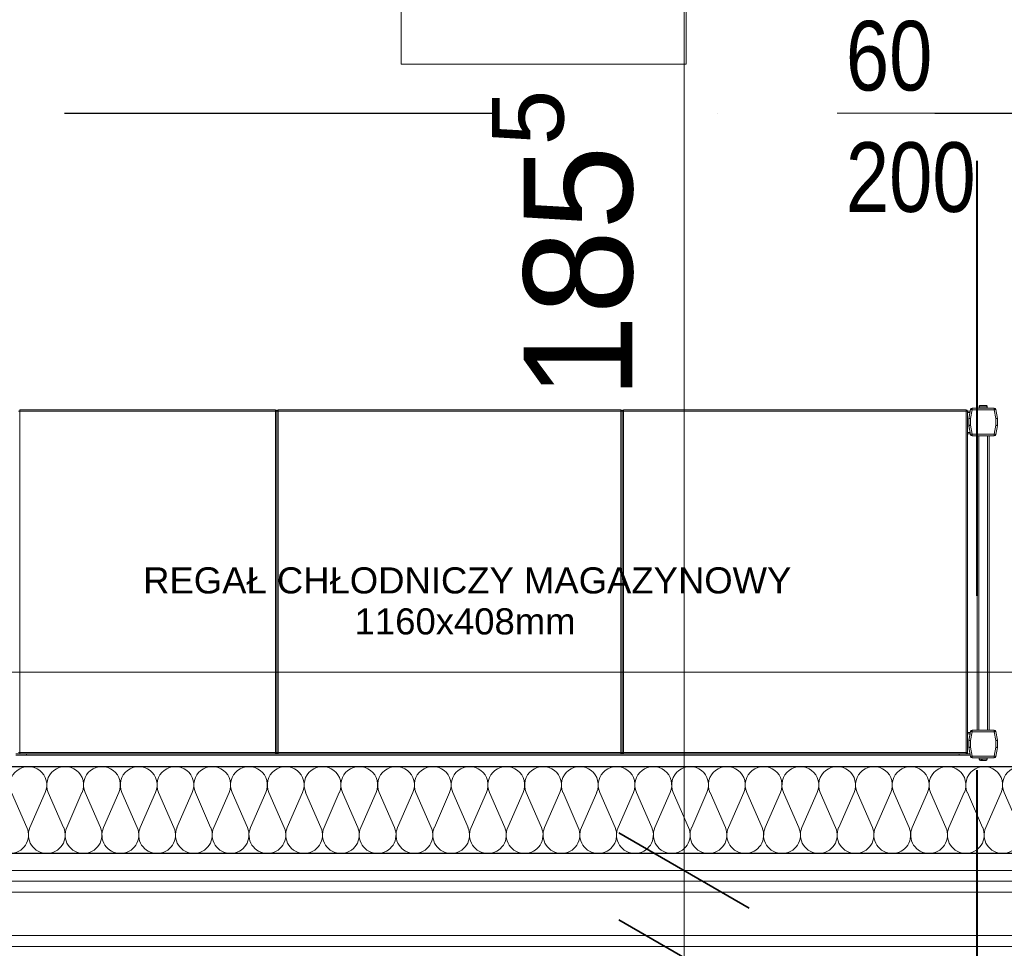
# Model space of a CAD drawing. Header units: millimetres. Extents: x 2016045 to 2079203, y -1576958 to -1542749.
# Tile 57 of 109: x 2036826 to 2037958, y -1560760 to -1559693. Entities that reach past the tile are written whole.
import ezdxf

# ---------------------------------------------------------------- set-up
doc = ezdxf.new("R2010")
doc.units = ezdxf.units.MM
doc.header["$MEASUREMENT"] = 0
doc.linetypes.add('OSIE', pattern=[1000, 500, -250, 0, -250])
doc.linetypes.add('Przerywana DŁUGA', pattern=[700, 500, -200])
for name, color, linetype, lineweight, true_color in [('balustrada_Nr_pióra__13', 7, 'Continuous', 5, 0xb6b6b6), ('Komory_Nr_pióra__2', 7, 'Continuous', 25, 0x0322fc), ('OSIE_Nr_pióra__2', 7, 'Continuous', 25, 0x0322fc), ('Regały_Nr_pióra__11', 7, 'Continuous', 5, 0x6d6d6d), ('Regały_Nr_pióra__12', 7, 'Continuous', 5, 0x9f9f9f), ('Wymiarowanie_Nr_pióra__3', 7, 'Continuous', 35, 0x008200)]:
    doc.layers.add(name, color=color, linetype=linetype, lineweight=lineweight, true_color=true_color)
for name, color, linetype, lineweight in [('Budowlane - Sciany Wew_Nr_pióra__251', 94, 'Continuous', 20), ('Komory_Nr_pióra__1', 7, 'Continuous', 0), ('opis pomieszczeń_Nr_pióra__1', 7, 'Continuous', 0), ('PRZEKROJE PARTER_Nr_pióra__5', 7, 'Continuous', 40), ('Wymiarowanie_Nr_pióra__1', 7, 'Continuous', 0), ('Ściany_Nr_pióra__51', 5, 'Continuous', 13)]:
    doc.layers.add(name, color=color, linetype=linetype, lineweight=lineweight)
doc.layers.add('PRZEKROJE PARTER', color=7, linetype='Continuous')
doc.layers.add('Wymiarowanie', color=7, linetype='Continuous')
doc.styles.add('GENERATED_STYLE_1', font='arial.ttf')
doc.dimstyles.new('GENERATED_STYLE__2', dxfattribs={"dimtxt": 125, "dimasz": 114, "dimexe": 0.18, "dimexo": 0, "dimgap": 0.09, "dimtad": 1, "dimdec": 0, "dimlfac": 0.1, "dimzin": 0, "dimdsep": 46, "dimtxsty": 'GENERATED_STYLE_1', "dimblk": 'ARROWHEAD_2', "dimblk1": 'ARROWHEAD_2', "dimblk2": 'ARROWHEAD_2', "dimcen": 0.09, "dimclrd": 7, "dimclre": 7, "dimclrt": 7, "dimadec": 4, "dimazin": 0, "dimtfac": 1, "dimtdec": 4, "dimtmove": 2, "dimatfit": 3, "dimfxl": 0, "dimtolj": 1, "dimtzin": 0, "dimarcsym": 0})
doc.dimstyles.new('GENERATED_STYLE__3', dxfattribs={"dimtxt": 125, "dimasz": 114, "dimexe": 0.18, "dimexo": 0, "dimgap": 0.09, "dimtad": 1, "dimdec": 0, "dimlfac": 0.1, "dimzin": 0, "dimdsep": 46, "dimtxsty": 'GENERATED_STYLE_1', "dimblk": 'ARROWHEAD_2', "dimblk1": 'ARROWHEAD_2', "dimblk2": 'ARROWHEAD_2', "dimcen": 0.09, "dimclrd": 7, "dimclre": 7, "dimclrt": 7, "dimadec": 4, "dimazin": 0, "dimtfac": 1, "dimtdec": 4, "dimtmove": 0, "dimatfit": 3, "dimfxl": 0, "dimtolj": 1, "dimtzin": 0, "dimarcsym": 0})
doc.dimstyles.new('GENERATED_STYLE__4', dxfattribs={"dimtxt": 125, "dimasz": 114, "dimexe": 0.18, "dimexo": 0, "dimgap": 0.09, "dimtad": 1, "dimtih": 1, "dimtoh": 1, "dimdec": 0, "dimlfac": 0.1, "dimzin": 0, "dimdsep": 46, "dimtxsty": 'GENERATED_STYLE_1', "dimblk": 'ARROWHEAD_2', "dimblk1": 'ARROWHEAD_2', "dimblk2": 'ARROWHEAD_2', "dimcen": 0.09, "dimclrd": 7, "dimclre": 7, "dimclrt": 7, "dimadec": 4, "dimazin": 0, "dimtfac": 1, "dimtdec": 4, "dimtmove": 2, "dimatfit": 3, "dimfxl": 0, "dimtolj": 1, "dimtzin": 0, "dimarcsym": 0})

# ---------------------------------------------------------------- blocks, each defined once
blk = doc.blocks.new('Izolacja cieplna 18_7')
at = {"layer": 'balustrada_Nr_pióra__13', "linetype": 'Continuous'}
for p, q in [((1290.5, 29.8), (1308.1, 70.2)), ((1311.6, 70.2), (1329.2, 29.8)), ((1332.8, 29.8), (1350.3, 70.2)), ((1353.9, 70.2), (1371.5, 29.8)), ((1375, 29.8), (1392.6, 70.2)), ((1396.1, 70.2), (1413.7, 29.8)), ((1417.3, 29.8), (1434.8, 70.2)), ((1438.4, 70.2), (1456, 29.8)), ((1459.5, 29.8), (1477.1, 70.2)), ((1480.6, 70.2), (1498.2, 29.8)), ((1501.8, 29.8), (1519.4, 70.2)), ((1522.9, 70.2), (1540.5, 29.8)), ((1544, 29.8), (1561.6, 70.2)), ((1565.2, 70.2), (1582.7, 29.8)), ((1586.3, 29.8), (1603.9, 70.2)), ((1607.4, 70.2), (1625, 29.8)), ((1628.5, 29.8), (1646.1, 70.2)), ((1649.7, 70.2), (1667.2, 29.8)), ((1670.8, 29.8), (1688.4, 70.2)), ((1691.9, 70.2), (1709.5, 29.8)), ((1713, 29.8), (1730.6, 70.2)), ((1734.2, 70.2), (1751.7, 29.8)), ((1755.3, 29.8), (1772.9, 70.2)), ((1776.4, 70.2), (1794, 29.8)), ((1797.5, 29.8), (1815.1, 70.2)), ((1818.7, 70.2), (1836.3, 29.8)), ((1839.8, 29.8), (1857.4, 70.2)), ((1860.9, 70.2), (1878.5, 29.8)), ((1882.1, 29.8), (1899.6, 70.2)), ((1903.2, 70.2), (1920.8, 29.8)), ((1924.3, 29.8), (1941.9, 70.2)), ((1945.4, 70.2), (1963, 29.8)), ((1966.6, 29.8), (1984.1, 70.2)), ((1987.7, 70.2), (2005.3, 29.8)), ((2008.8, 29.8), (2026.4, 70.2)), ((2029.9, 70.2), (2047.5, 29.8)), ((2051.1, 29.8), (2068.6, 70.2)), ((2072.2, 70.2), (2089.8, 29.8)), ((2093.3, 29.8), (2110.9, 70.2)), ((2114.5, 70.2), (2132, 29.8)), ((2135.6, 29.8), (2153.2, 70.2)), ((2156.7, 70.2), (2174.3, 29.8)), ((2177.8, 29.8), (2195.4, 70.2)), ((2199, 70.2), (2216.5, 29.8)), ((2220.1, 29.8), (2237.7, 70.2)), ((2241.2, 70.2), (2258.8, 29.8)), ((2262.3, 29.8), (2279.9, 70.2)), ((2283.5, 70.2), (2301, 29.8)), ((2304.6, 29.8), (2322.2, 70.2)), ((2325.7, 70.2), (2343.3, 29.8)), ((2346.8, 29.8), (2364.4, 70.2)), ((2368, 70.2), (2385.5, 29.8)), ((2389.1, 29.8), (2406.7, 70.2)), ((2410.2, 70.2), (2427.8, 29.8)), ((2431.4, 29.8), (2448.9, 70.2))]:
    blk.add_line(p, q, dxfattribs=at)
for centre, start_param, end_param in [((1288.7, 78.7), 4.299595, 8.266775), ((1331, 78.7), 4.299595, 8.266775), ((1373.2, 78.7), 4.299595, 8.266775), ((1415.5, 78.7), 4.299595, 8.266775), ((1457.7, 78.7), 4.299595, 8.266775), ((1500, 78.7), 4.299595, 8.266775), ((1542.3, 78.7), 4.299595, 8.266775), ((1584.5, 78.7), 4.299595, 8.266775), ((1626.8, 78.7), 4.299595, 8.266775), ((1669, 78.7), 4.299595, 8.266775), ((1711.3, 78.7), 4.299595, 8.266775), ((1753.5, 78.7), 4.299595, 8.266775), ((1795.8, 78.7), 4.299595, 8.266775), ((1838, 78.7), 4.299595, 8.266775), ((1880.3, 78.7), 4.299595, 8.266775), ((1922.5, 78.7), 4.299595, 8.266775), ((1964.8, 78.7), 4.299595, 8.266775), ((2007, 78.7), 4.299595, 8.266775), ((2049.3, 78.7), 4.299595, 8.266775), ((2091.5, 78.7), 4.299595, 8.266775), ((2133.8, 78.7), 4.299595, 8.266775), ((2176.1, 78.7), 4.299595, 8.266775), ((2218.3, 78.7), 4.299595, 8.266775), ((2260.6, 78.7), 4.299595, 8.266775), ((2302.8, 78.7), 4.299595, 8.266775), ((2345.1, 78.7), 4.299595, 8.266775), ((2387.3, 78.7), 4.299595, 8.266775), ((2429.6, 78.7), 4.299595, 8.266775), ((1309.9, 21.3), 1.158003, 3.141593), ((1309.9, 21.3), 3.141593, 5.125182), ((1352.1, 21.3), 1.158003, 3.141593), ((1352.1, 21.3), 3.141593, 5.125182), ((1394.4, 21.3), 1.158003, 3.141593), ((1394.4, 21.3), 3.141593, 5.125182), ((1436.6, 21.3), 1.158003, 3.141593), ((1436.6, 21.3), 3.141593, 5.125182), ((1478.9, 21.3), 1.158003, 3.141593), ((1478.9, 21.3), 3.141593, 5.125182), ((1521.1, 21.3), 1.158003, 3.141593), ((1521.1, 21.3), 3.141593, 5.125182), ((1563.4, 21.3), 1.158003, 3.141593), ((1563.4, 21.3), 3.141593, 5.125182), ((1605.6, 21.3), 1.158003, 3.141593), ((1605.6, 21.3), 3.141593, 5.125182), ((1647.9, 21.3), 1.158003, 3.141593), ((1647.9, 21.3), 3.141593, 5.125182), ((1690.1, 21.3), 1.158003, 3.141593), ((1690.1, 21.3), 3.141593, 5.125182), ((1732.4, 21.3), 1.158003, 3.141593), ((1732.4, 21.3), 3.141593, 5.125182), ((1774.6, 21.3), 1.158003, 3.141593), ((1774.6, 21.3), 3.141593, 5.125182), ((1816.9, 21.3), 1.158003, 3.141593), ((1816.9, 21.3), 3.141593, 5.125182), ((1859.2, 21.3), 1.158003, 3.141593), ((1859.2, 21.3), 3.141593, 5.125182), ((1901.4, 21.3), 1.158003, 3.141593), ((1901.4, 21.3), 3.141593, 5.125182), ((1943.7, 21.3), 1.158003, 3.141593), ((1943.7, 21.3), 3.141593, 5.125182), ((1985.9, 21.3), 1.158003, 3.141593), ((1985.9, 21.3), 3.141593, 5.125182), ((2028.2, 21.3), 1.158003, 3.141593), ((2028.2, 21.3), 3.141593, 5.125182), ((2070.4, 21.3), 1.158003, 3.141593), ((2070.4, 21.3), 3.141593, 5.125182), ((2112.7, 21.3), 1.158003, 3.141593), ((2112.7, 21.3), 3.141593, 5.125182), ((2154.9, 21.3), 1.158003, 3.141593), ((2154.9, 21.3), 3.141593, 5.125182), ((2197.2, 21.3), 1.158003, 3.141593), ((2197.2, 21.3), 3.141593, 5.125182), ((2239.4, 21.3), 1.158003, 3.141593), ((2239.4, 21.3), 3.141593, 5.125182), ((2281.7, 21.3), 1.158003, 3.141593), ((2281.7, 21.3), 3.141593, 5.125182), ((2323.9, 21.3), 1.158003, 3.141593), ((2323.9, 21.3), 3.141593, 5.125182), ((2366.2, 21.3), 1.158003, 3.141593), ((2366.2, 21.3), 3.141593, 5.125182), ((2408.4, 21.3), 1.158003, 3.141593), ((2408.4, 21.3), 3.141593, 5.125182), ((2450.7, 21.3), 1.158003, 3.141593)]:
    blk.add_ellipse(centre, major_axis=(0, 21.3), ratio=0.993368, start_param=start_param, end_param=end_param, dxfattribs=at)
blk = doc.blocks.new('*D101', base_point=(1682719.6, -1237567.4))
at = {"layer": 'Wymiarowanie_Nr_pióra__1', "linetype": 'Continuous'}
for p, q in [((2037589.9, -1558816.4), (2037589.9, -1560670.9)), ((2037477.4, -1560670.9), (2037702.4, -1560670.9))]:
    blk.add_line(p, q, dxfattribs=at)
at = {"layer": 'Wymiarowanie_Nr_pióra__3', "linetype": 'Continuous'}
for p, q in [((2037664.9, -1558859.7), (2037514.9, -1558773.1)), ((2037664.9, -1560714.2), (2037514.9, -1560627.6))]:
    blk.add_line(p, q, dxfattribs=at)
at = {"layer": 'Wymiarowanie_Nr_pióra__1', "insert": (2037567, -1560129.2), "char_height": 125, "attachment_point": 7, "rotation": 90, "style": 'GENERATED_STYLE_1'}
blk.add_mtext('\\A1;{\\fArial|b0|i0|c238|p38;185\\fArial|b0|i0|c238|p38;\\A1{\\H.66x;\\S5^  ;}}', dxfattribs=at)
blk = doc.blocks.new('ARROWHEAD_2')
at = {"color": 0, "linetype": 'Continuous', "lineweight": 0}
for p, q in [((-0.3781, -0.655), (0.3781, 0.655)), ((0, 0), (-1, 0))]:
    blk.add_line(p, q, dxfattribs=at)
blk = doc.blocks.new('*D102', base_point=(1682719.6, -1237567.4))
at = {"layer": 'Wymiarowanie_Nr_pióra__1', "linetype": 'Continuous'}
for p, q in [((2037477.4, -1560670.9), (2037702.4, -1560670.9)), ((2037589.9, -1560670.9), (2037589.9, -1560770.9)), ((2037477.4, -1560770.9), (2037702.4, -1560770.9))]:
    blk.add_line(p, q, dxfattribs=at)
at = {"layer": 'Wymiarowanie_Nr_pióra__3', "linetype": 'Continuous'}
for p, q in [((2037664.9, -1560714.2), (2037514.9, -1560627.6)), ((2037664.9, -1560814.2), (2037514.9, -1560727.6))]:
    blk.add_line(p, q, dxfattribs=at)
blk = doc.blocks.new('*D103', base_point=(1682719.6, -1237567.4))
at = {"layer": 'Wymiarowanie_Nr_pióra__1', "linetype": 'Continuous'}
for p, q in [((2037477.4, -1560770.9), (2037702.4, -1560770.9)), ((2037589.9, -1560770.9), (2037589.9, -1567206.9)), ((2037477.4, -1567206.9), (2037702.4, -1567206.9)), ((2037589.9, -1567206.9), (2037589.9, -1567280.3))]:
    blk.add_line(p, q, dxfattribs=at)
at = {"layer": 'Wymiarowanie_Nr_pióra__3', "linetype": 'Continuous'}
for p, q in [((2037664.9, -1560814.2), (2037514.9, -1560727.6)), ((2037514.9, -1567163.6), (2037664.9, -1567250.2))]:
    blk.add_line(p, q, dxfattribs=at)
at = {"layer": 'Wymiarowanie_Nr_pióra__1', "char_height": 125, "attachment_point": 7, "rotation": 90, "style": 'GENERATED_STYLE_1'}
for s, insert in [('\\A1;{\\fArial|b0|i0|c238|p38;10}', (2037564.9, -1560974)), ('\\A1;{\\fArial|b0|i0|c238|p38;643\\fArial|b0|i0|c238|p38;\\A1{\\H.66x;\\S5^  ;}}', (2037567, -1564002.9))]:
    blk.add_mtext(s, dxfattribs=dict(at, insert=insert))
blk = doc.blocks.new('*D125', base_point=(1682719.6, -1237567.4))
at = {"layer": 'Wymiarowanie_Nr_pióra__1', "linetype": 'Continuous'}
for p, q in [((2044173.5, -1559800.9), (2043948.5, -1559800.9)), ((2044061, -1563400.9), (2044061, -1559800.9)), ((2044173.5, -1563400.9), (2043948.5, -1563400.9))]:
    blk.add_line(p, q, dxfattribs=at)
at = {"layer": 'Wymiarowanie_Nr_pióra__3', "linetype": 'Continuous'}
for p, q in [((2043986, -1559757.6), (2044136, -1559844.2)), ((2043986, -1563357.6), (2044136, -1563444.2))]:
    blk.add_line(p, q, dxfattribs=at)
at = {"layer": 'Wymiarowanie_Nr_pióra__1', "insert": (2044036, -1561743.2), "char_height": 125, "attachment_point": 7, "rotation": 90, "style": 'GENERATED_STYLE_1'}
blk.add_mtext('\\A1;{\\fArial|b0|i0|c238|p38;360}', dxfattribs=at)
blk = doc.blocks.new('*D126', base_point=(1682719.6, -1237567.4))
at = {"layer": 'Wymiarowanie_Nr_pióra__1', "linetype": 'Continuous'}
for p, q in [((2044173.5, -1556060.9), (2043948.5, -1556060.9)), ((2044061, -1559800.9), (2044061, -1556060.9)), ((2044173.5, -1559800.9), (2043948.5, -1559800.9))]:
    blk.add_line(p, q, dxfattribs=at)
at = {"layer": 'Wymiarowanie_Nr_pióra__3', "linetype": 'Continuous'}
for p, q in [((2043986, -1556017.6), (2044136, -1556104.2)), ((2043986, -1559757.6), (2044136, -1559844.2))]:
    blk.add_line(p, q, dxfattribs=at)
at = {"layer": 'Wymiarowanie_Nr_pióra__1', "insert": (2044036, -1558073.2), "char_height": 125, "attachment_point": 7, "rotation": 90, "style": 'GENERATED_STYLE_1'}
blk.add_mtext('\\A1;{\\fArial|b0|i0|c238|p38;374}', dxfattribs=at)
blk = doc.blocks.new('*D142', base_point=(1682719.6, -1237567.4))
at = {"layer": 'Wymiarowanie_Nr_pióra__1', "linetype": 'Continuous'}
for p, q in [((2021278.9, -1559800.9), (2021053.9, -1559800.9)), ((2021166.4, -1563400.9), (2021166.4, -1559800.9)), ((2021278.9, -1563400.9), (2021053.9, -1563400.9))]:
    blk.add_line(p, q, dxfattribs=at)
at = {"layer": 'Wymiarowanie_Nr_pióra__3', "linetype": 'Continuous'}
for p, q in [((2021091.4, -1559757.6), (2021241.4, -1559844.2)), ((2021091.4, -1563357.6), (2021241.4, -1563444.2))]:
    blk.add_line(p, q, dxfattribs=at)
at = {"layer": 'Wymiarowanie_Nr_pióra__1', "insert": (2021141.4, -1561743.2), "char_height": 125, "attachment_point": 7, "rotation": 90, "style": 'GENERATED_STYLE_1'}
blk.add_mtext('\\A1;{\\fArial|b0|i0|c238|p38;360}', dxfattribs=at)
blk = doc.blocks.new('*D143', base_point=(1682719.6, -1237567.4))
at = {"layer": 'Wymiarowanie_Nr_pióra__1', "linetype": 'Continuous'}
for p, q in [((2021278.9, -1556060.9), (2021053.9, -1556060.9)), ((2021166.4, -1559800.9), (2021166.4, -1556060.9)), ((2021278.9, -1559800.9), (2021053.9, -1559800.9))]:
    blk.add_line(p, q, dxfattribs=at)
at = {"layer": 'Wymiarowanie_Nr_pióra__3', "linetype": 'Continuous'}
for p, q in [((2021091.4, -1556017.6), (2021241.4, -1556104.2)), ((2021091.4, -1559757.6), (2021241.4, -1559844.2))]:
    blk.add_line(p, q, dxfattribs=at)
at = {"layer": 'Wymiarowanie_Nr_pióra__1', "insert": (2021141.4, -1558073.2), "char_height": 125, "attachment_point": 7, "rotation": 90, "style": 'GENERATED_STYLE_1'}
blk.add_mtext('\\A1;{\\fArial|b0|i0|c238|p38;374}', dxfattribs=at)
blk = doc.blocks.new('*D186', base_point=(1682719.6, -1237567.4))
at = {"layer": 'Wymiarowanie_Nr_pióra__1', "linetype": 'Continuous'}
for p, q in [((2036246.9, -1560555.5), (2036246.9, -1560330.5)), ((2041101, -1560555.5), (2041101, -1560330.5)), ((2036246.9, -1560443), (2041101, -1560443)), ((2041101, -1560443), (2041174.4, -1560443))]:
    blk.add_line(p, q, dxfattribs=at)
at = {"layer": 'Wymiarowanie_Nr_pióra__3', "linetype": 'Continuous'}
for p, q in [((2036290.2, -1560368), (2036203.6, -1560518)), ((2041057.7, -1560518), (2041144.3, -1560368))]:
    blk.add_line(p, q, dxfattribs=at)
at = {"layer": 'Wymiarowanie_Nr_pióra__1', "insert": (2039362, -1560420), "char_height": 125, "attachment_point": 7, "style": 'GENERATED_STYLE_1'}
blk.add_mtext('\\A1;{\\fArial|b0|i0|c238|p38;485\\fArial|b0|i0|c238|p38;\\A1{\\H.66x;\\S5^  ;}}', dxfattribs=at)
blk = doc.blocks.new('Płaszczyzna odcinająca_1', base_point=(2037926.7, -1573130.6))
at = {"layer": 'PRZEKROJE PARTER_Nr_pióra__5', "linetype": 'Przerywana DŁUGA'}
blk.add_line((2037926.7, -1572955.6), (2037926.7, -1549573.1), dxfattribs=at)

msp = doc.modelspace()

# ---------------------------------------------------------------- linework, layer by layer
at = {"layer": 'Budowlane - Sciany Wew_Nr_pióra__251', "linetype": 'Continuous'}
for p, q in [((2039338.9, -1560683.4), (2036234.4, -1560683.4)), ((2039326.4, -1560695.9), (2036221.9, -1560695.9)), ((2033333.7, -1560745.9), (2039326.4, -1560745.9)), ((2033321.2, -1560758.4), (2039338.9, -1560758.4))]:
    msp.add_line(p, q, dxfattribs=at)
at = {"layer": 'Komory_Nr_pióra__1', "linetype": 'Continuous'}
msp.add_line((2038245.9, -1559800.9), (2037765.9, -1559800.9), dxfattribs=at)
at = {"layer": 'Komory_Nr_pióra__2', "linetype": 'Continuous'}
for p, q in [((2036355.9, -1560551.4), (2039165.9, -1560551.4)), ((2039265.9, -1560651.4), (2036265.9, -1560651.4))]:
    msp.add_line(p, q, dxfattribs=at)
at = {"layer": 'opis pomieszczeń_Nr_pióra__1', "linetype": 'Continuous', "flags": 128}
msp.add_lwpolyline([(2037264.6, -1559409), (2037592.3, -1559409), (2037592.3, -1559744.7), (2037264.6, -1559744.7)], close=True, dxfattribs=at)
at = {"layer": 'OSIE_Nr_pióra__2', "linetype": 'OSIE'}
msp.add_line((2020876.3, -1559800.9), (2044226, -1559800.9), dxfattribs=at)
at = {"layer": 'Regały_Nr_pióra__12', "linetype": 'Continuous'}
for p, q in [((2036826.3, -1560141.8), (2036826.3, -1560536.8)), ((2037120.3, -1560141.8), (2036826.3, -1560141.8)), ((2037120.3, -1560141.8), (2037120.3, -1560536.8)), ((2037123.3, -1560141.8), (2037123.3, -1560536.8)), ((2037517.3, -1560141.8), (2037123.3, -1560141.8)), ((2037517.3, -1560536.8), (2037517.3, -1560141.8)), ((2037520.3, -1560141.8), (2037520.3, -1560536.8)), ((2037914.3, -1560141.8), (2037520.3, -1560141.8)), ((2037914.3, -1560141.8), (2037914.3, -1560536.8)), ((2037919.1, -1560141.3), (2037917.3, -1560151.5)), ((2037919.2, -1560141.3), (2037919.1, -1560141.3)), ((2037919.3, -1560141.3), (2037919.2, -1560141.3)), ((2037919.5, -1560141.3), (2037919.3, -1560141.3)), ((2037921.1, -1560141.6), (2037919.3, -1560151.8)), ((2037919.7, -1560141.4), (2037919.5, -1560141.3)), ((2037920, -1560141.4), (2037919.7, -1560141.4)), ((2037920.3, -1560141.5), (2037920, -1560141.4)), ((2037920.7, -1560141.6), (2037920.3, -1560141.5)), ((2037921.1, -1560141.6), (2037920.7, -1560141.6)), ((2037921.1, -1560139.6), (2037921.1, -1560141.6)), ((2037946.3, -1560139.6), (2037921.1, -1560139.6)), ((2037946.3, -1560141.6), (2037921.1, -1560141.6)), ((2037929.2, -1560137.4), (2037929, -1560137.8)), ((2037929, -1560137.8), (2037929, -1560137.8)), ((2037929, -1560138.1), (2037929, -1560139.6)), ((2037938.5, -1560138.1), (2037929, -1560138.1)), ((2037929.6, -1560137), (2037929.2, -1560137.4)), ((2037930, -1560136.7), (2037929.6, -1560137)), ((2037930.5, -1560136.6), (2037930, -1560136.7)), ((2037936.9, -1560136.6), (2037930.5, -1560136.6)), ((2037937.5, -1560136.7), (2037936.9, -1560136.6)), ((2037937.9, -1560137), (2037937.5, -1560136.7)), ((2037938.2, -1560137.4), (2037937.9, -1560137)), ((2037938.4, -1560137.8), (2037938.2, -1560137.4)), ((2037938.4, -1560137.8), (2037938.4, -1560137.8)), ((2037938.5, -1560139.6), (2037938.5, -1560138.1)), ((2037946.3, -1560141.6), (2037946.3, -1560139.6)), ((2037948.1, -1560151.8), (2037946.3, -1560141.6)), ((2037946.7, -1560141.6), (2037946.3, -1560141.6)), ((2037947.1, -1560141.5), (2037946.7, -1560141.6)), ((2037947.4, -1560141.4), (2037947.1, -1560141.5)), ((2037947.7, -1560141.4), (2037947.4, -1560141.4)), ((2037948, -1560141.3), (2037947.7, -1560141.4)), ((2037948.2, -1560141.3), (2037948, -1560141.3)), ((2037948.3, -1560141.3), (2037948.2, -1560141.3)), ((2037950.1, -1560151.5), (2037948.3, -1560141.3)), ((2037948.3, -1560141.3), (2037950.1, -1560151.6)), ((2037948.3, -1560141.3), (2037948.3, -1560141.3)), ((2037915.8, -1560143.3), (2036824.8, -1560143.3)), ((2037121.8, -1560143.3), (2037121.8, -1560535.3)), ((2037518.8, -1560143.3), (2037518.8, -1560535.3)), ((2037915.8, -1560535.3), (2037915.8, -1560143.3)), ((2037915.8, -1560143.4), (2037918.8, -1560143.4)), ((2037915.8, -1560144.9), (2037918.5, -1560144.9)), ((2037917.3, -1560151.6), (2037917.3, -1560151.5)), ((2037917.3, -1560151.5), (2037917.4, -1560151.5)), ((2037917.3, -1560160.4), (2037917.3, -1560151.6)), ((2037919.3, -1560151.8), (2037917.3, -1560151.8)), ((2037917.4, -1560151.5), (2037917.5, -1560151.5)), ((2037917.5, -1560151.5), (2037917.7, -1560151.5)), ((2037917.7, -1560151.5), (2037917.9, -1560151.6)), ((2037917.9, -1560151.6), (2037918.2, -1560151.6)), ((2037918.2, -1560151.6), (2037918.6, -1560151.7)), ((2037918.6, -1560151.7), (2037918.9, -1560151.7)), ((2037918.9, -1560151.7), (2037919.3, -1560151.8)), ((2037919.3, -1560151.8), (2037919.3, -1560159.5)), ((2037948.1, -1560151.8), (2037948.5, -1560151.7)), ((2037948.1, -1560159.5), (2037948.1, -1560151.8)), ((2037950.1, -1560151.8), (2037948.1, -1560151.8)), ((2037948.5, -1560151.7), (2037948.9, -1560151.7)), ((2037948.9, -1560151.7), (2037949.2, -1560151.6)), ((2037949.2, -1560151.6), (2037949.5, -1560151.6)), ((2037949.5, -1560151.6), (2037949.8, -1560151.5)), ((2037949.8, -1560151.5), (2037950, -1560151.5)), ((2037950, -1560151.5), (2037950.1, -1560151.5)), ((2037950.1, -1560151.5), (2037950.1, -1560151.5)), ((2037950.1, -1560151.6), (2037950.1, -1560159.6)), ((2037917.3, -1560159.6), (2037919.1, -1560170)), ((2037917.5, -1560159.6), (2037917.3, -1560159.6)), ((2037917.3, -1560159.6), (2037917.3, -1560159.6)), ((2037918.6, -1560167.9), (2037917.3, -1560160.4)), ((2037917.6, -1560159.6), (2037917.5, -1560159.6)), ((2037917.9, -1560159.6), (2037917.6, -1560159.6)), ((2037918.2, -1560159.6), (2037917.9, -1560159.6)), ((2037918.5, -1560159.5), (2037918.2, -1560159.6)), ((2037918.9, -1560159.5), (2037918.5, -1560159.5)), ((2037919.3, -1560159.5), (2037918.9, -1560159.5)), ((2037919.3, -1560159.5), (2037921.1, -1560169.6)), ((2037946.3, -1560169.6), (2037948.1, -1560159.5)), ((2037948.5, -1560159.5), (2037948.1, -1560159.5)), ((2037950.1, -1560159.6), (2037948.3, -1560170)), ((2037948.8, -1560159.5), (2037948.5, -1560159.5)), ((2037949.1, -1560159.6), (2037948.8, -1560159.5)), ((2037949.4, -1560159.6), (2037949.1, -1560159.6)), ((2037949.7, -1560159.6), (2037949.4, -1560159.6)), ((2037949.9, -1560159.6), (2037949.7, -1560159.6)), ((2037950, -1560159.6), (2037949.9, -1560159.6)), ((2037950.1, -1560159.6), (2037950, -1560159.6)), ((2037950.1, -1560159.6), (2037950.1, -1560159.6)), ((2037915.8, -1560167.9), (2037918.6, -1560167.9)), ((2037915.8, -1560169.4), (2037918.9, -1560169.4)), ((2037918.7, -1560168.5), (2037918.7, -1560168.2)), ((2037918.8, -1560168.7), (2037918.7, -1560168.5)), ((2037918.8, -1560168.9), (2037918.8, -1560168.7)), ((2037918.9, -1560169.1), (2037918.8, -1560168.9)), ((2037918.9, -1560169.3), (2037918.9, -1560169.1)), ((2037918.9, -1560169.4), (2037918.9, -1560169.3)), ((2037918.9, -1560169.4), (2037918.9, -1560169.4)), ((2037919.1, -1560170), (2037919.2, -1560170)), ((2037919.2, -1560170), (2037919.3, -1560170)), ((2037919.3, -1560170), (2037919.5, -1560169.9)), ((2037919.5, -1560169.9), (2037919.7, -1560169.9)), ((2037919.7, -1560169.9), (2037920, -1560169.8)), ((2037920, -1560169.8), (2037920.3, -1560169.8)), ((2037920.3, -1560169.8), (2037920.7, -1560169.7)), ((2037920.7, -1560169.7), (2037921.1, -1560169.6)), ((2037921.1, -1560169.6), (2037946.3, -1560169.6)), ((2037921.1, -1560169.6), (2037921.1, -1560171.6)), ((2037921.1, -1560171.6), (2037946.3, -1560171.6)), ((2037926.7, -1560509.6), (2037926.7, -1560171.6)), ((2037928.7, -1560509.6), (2037928.7, -1560171.6)), ((2037938.7, -1560509.6), (2037938.7, -1560171.6)), ((2037940.7, -1560509.6), (2037940.7, -1560171.6)), ((2037946.3, -1560171.6), (2037946.3, -1560169.6)), ((2037946.3, -1560169.6), (2037946.7, -1560169.7)), ((2037946.7, -1560169.7), (2037947.1, -1560169.8)), ((2037947.1, -1560169.8), (2037947.4, -1560169.8)), ((2037947.4, -1560169.8), (2037947.7, -1560169.9)), ((2037947.7, -1560169.9), (2037948, -1560169.9)), ((2037948, -1560169.9), (2037948.2, -1560170)), ((2037948.2, -1560170), (2037948.3, -1560170)), ((2037948.3, -1560170), (2037948.3, -1560170)), ((2037915.8, -1560512.4), (2037918.9, -1560512.4)), ((2037915.8, -1560513.9), (2037918.6, -1560513.9)), ((2037919.1, -1560511.2), (2037917.3, -1560521.4)), ((2037917.3, -1560521.4), (2037918.6, -1560513.9)), ((2037918.6, -1560513.9), (2037918.7, -1560513.6)), ((2037918.7, -1560513.3), (2037918.8, -1560513.1)), ((2037918.7, -1560513.6), (2037918.7, -1560513.3)), ((2037918.8, -1560512.8), (2037918.9, -1560512.6)), ((2037918.8, -1560513.1), (2037918.8, -1560512.8)), ((2037918.9, -1560512.5), (2037918.9, -1560512.4)), ((2037918.9, -1560512.4), (2037918.9, -1560512.4)), ((2037918.9, -1560512.6), (2037918.9, -1560512.5)), ((2037919.2, -1560511.2), (2037919.1, -1560511.2)), ((2037919.3, -1560511.2), (2037919.2, -1560511.2)), ((2037919.7, -1560511.3), (2037919.3, -1560511.2)), ((2037921.1, -1560511.6), (2037919.3, -1560521.7)), ((2037920, -1560511.4), (2037919.7, -1560511.3)), ((2037920.3, -1560511.4), (2037920, -1560511.4)), ((2037920.7, -1560511.5), (2037920.3, -1560511.4)), ((2037921.1, -1560511.6), (2037920.7, -1560511.5)), ((2037921.1, -1560509.6), (2037921.1, -1560511.6)), ((2037946.3, -1560509.6), (2037921.1, -1560509.6)), ((2037946.3, -1560511.6), (2037921.1, -1560511.6)), ((2037946.3, -1560511.6), (2037946.3, -1560509.6)), ((2037946.7, -1560511.5), (2037946.3, -1560511.6)), ((2037948.1, -1560521.7), (2037946.3, -1560511.6)), ((2037947.1, -1560511.4), (2037946.7, -1560511.5)), ((2037947.4, -1560511.4), (2037947.1, -1560511.4)), ((2037947.7, -1560511.3), (2037947.4, -1560511.4)), ((2037948.2, -1560511.2), (2037947.7, -1560511.3)), ((2037948.3, -1560511.2), (2037948.2, -1560511.2)), ((2037950.1, -1560521.4), (2037948.3, -1560511.2)), ((2037948.3, -1560511.2), (2037948.3, -1560511.2)), ((2037917.3, -1560529.6), (2037917.3, -1560521.4)), ((2037917.3, -1560521.4), (2037917.4, -1560521.4)), ((2037919.3, -1560521.7), (2037917.3, -1560521.7)), ((2037917.4, -1560521.4), (2037917.5, -1560521.4)), ((2037917.5, -1560521.4), (2037917.7, -1560521.4)), ((2037917.7, -1560521.4), (2037917.9, -1560521.5)), ((2037917.9, -1560521.5), (2037918.2, -1560521.5)), ((2037918.2, -1560521.5), (2037918.6, -1560521.6)), ((2037918.6, -1560521.6), (2037918.9, -1560521.7)), ((2037918.9, -1560521.7), (2037919.3, -1560521.7)), ((2037919.3, -1560521.7), (2037919.3, -1560529.4)), ((2037950.1, -1560521.7), (2037948.1, -1560521.7)), ((2037948.1, -1560529.4), (2037948.1, -1560521.7)), ((2037948.1, -1560521.7), (2037948.5, -1560521.7)), ((2037948.5, -1560521.7), (2037948.9, -1560521.6)), ((2037948.9, -1560521.6), (2037949.2, -1560521.5)), ((2037949.2, -1560521.5), (2037949.5, -1560521.5)), ((2037949.5, -1560521.5), (2037949.8, -1560521.4)), ((2037949.8, -1560521.4), (2037950, -1560521.4)), ((2037950, -1560521.4), (2037950.1, -1560521.4)), ((2037950.1, -1560521.4), (2037950.1, -1560521.4)), ((2037950.1, -1560529.6), (2037950.1, -1560521.6)), ((2037950.1, -1560521.6), (2037950.1, -1560521.6)), ((2037918.9, -1560538.4), (2036821.8, -1560538.4)), ((2037918.6, -1560536.9), (2036822, -1560536.9)), ((2036824.8, -1560535.3), (2037915.8, -1560535.3)), ((2036826.3, -1560536.8), (2037120.3, -1560536.8)), ((2036834.3, -1560536.8), (2036834.3, -1560538.4)), ((2037120.3, -1560536.8), (2037120.6, -1560536.7)), ((2037120.6, -1560536.7), (2037120.9, -1560536.6)), ((2037120.9, -1560536.6), (2037121.2, -1560536.5)), ((2037121.2, -1560536.5), (2037121.4, -1560536.3)), ((2037121.4, -1560536.3), (2037121.7, -1560535.8)), ((2037121.7, -1560535.8), (2037121.8, -1560535.3)), ((2037121.8, -1560535.3), (2037121.9, -1560535.8)), ((2037121.9, -1560535.8), (2037122.2, -1560536.3)), ((2037122.2, -1560536.3), (2037122.4, -1560536.5)), ((2037122.4, -1560536.5), (2037122.7, -1560536.6)), ((2037122.7, -1560536.6), (2037123, -1560536.7)), ((2037123, -1560536.7), (2037123.3, -1560536.8)), ((2037123.3, -1560536.8), (2037517.3, -1560536.8)), ((2037517.3, -1560536.8), (2037517.6, -1560536.7)), ((2037517.6, -1560536.7), (2037517.9, -1560536.6)), ((2037517.9, -1560536.6), (2037518.2, -1560536.5)), ((2037518.2, -1560536.5), (2037518.4, -1560536.3)), ((2037518.4, -1560536.3), (2037518.7, -1560535.8)), ((2037518.7, -1560535.8), (2037518.8, -1560535.3)), ((2037518.8, -1560535.3), (2037518.9, -1560535.8)), ((2037518.9, -1560535.8), (2037519.2, -1560536.3)), ((2037519.2, -1560536.3), (2037519.4, -1560536.5)), ((2037519.4, -1560536.5), (2037519.7, -1560536.6)), ((2037519.7, -1560536.6), (2037520, -1560536.7)), ((2037520, -1560536.7), (2037520.3, -1560536.8)), ((2037520.3, -1560536.8), (2037914.3, -1560536.8)), ((2037906.3, -1560536.8), (2037906.3, -1560538.4)), ((2037914.3, -1560536.8), (2037914.6, -1560536.7)), ((2037914.6, -1560536.7), (2037914.9, -1560536.6)), ((2037914.9, -1560536.6), (2037915.2, -1560536.5)), ((2037915.2, -1560536.5), (2037915.4, -1560536.3)), ((2037915.4, -1560536.3), (2037915.7, -1560535.8)), ((2037915.7, -1560535.8), (2037915.8, -1560535.3)), ((2037917.5, -1560529.5), (2037917.3, -1560529.5)), ((2037917.3, -1560529.5), (2037917.3, -1560529.6)), ((2037917.3, -1560529.6), (2037919.1, -1560539.9)), ((2037917.3, -1560529.6), (2037919.1, -1560540)), ((2037917.6, -1560529.5), (2037917.5, -1560529.5)), ((2037917.9, -1560529.5), (2037917.6, -1560529.5)), ((2037918.2, -1560529.5), (2037917.9, -1560529.5)), ((2037918.5, -1560529.4), (2037918.2, -1560529.5)), ((2037919.3, -1560529.4), (2037918.5, -1560529.4)), ((2037919.3, -1560529.4), (2037921.1, -1560539.6)), ((2037946.3, -1560539.6), (2037948.1, -1560529.4)), ((2037948.5, -1560529.4), (2037948.1, -1560529.4)), ((2037948.3, -1560539.9), (2037950.1, -1560529.6)), ((2037948.3, -1560540), (2037950.1, -1560529.6)), ((2037948.8, -1560529.4), (2037948.5, -1560529.4)), ((2037949.1, -1560529.5), (2037948.8, -1560529.4)), ((2037949.7, -1560529.5), (2037949.1, -1560529.5)), ((2037949.9, -1560529.5), (2037949.7, -1560529.5)), ((2037950.1, -1560529.5), (2037949.9, -1560529.5)), ((2037950.1, -1560529.6), (2037950.1, -1560529.5)), ((2037919.1, -1560539.9), (2037919.2, -1560539.9)), ((2037919.2, -1560539.9), (2037919.3, -1560539.9)), ((2037919.3, -1560539.9), (2037919.7, -1560539.8)), ((2037919.7, -1560539.8), (2037920, -1560539.7)), ((2037920, -1560539.7), (2037920.3, -1560539.7)), ((2037920.3, -1560539.7), (2037920.7, -1560539.6)), ((2037920.7, -1560539.6), (2037921.1, -1560539.6)), ((2037921.1, -1560539.6), (2037946.3, -1560539.6)), ((2037921.1, -1560539.6), (2037921.1, -1560541.6)), ((2037921.1, -1560541.6), (2037946.3, -1560541.6)), ((2037921.1, -1560541.6), (2037946.3, -1560541.6)), ((2037929, -1560541.6), (2037929, -1560543.1)), ((2037929, -1560543.1), (2037938.5, -1560543.1)), ((2037930.9, -1560544.6), (2037931.2, -1560544.6)), ((2037932.9, -1560544.6), (2037931.2, -1560544.6)), ((2037931.4, -1560543.4), (2037932.5, -1560543.4)), ((2037931.5, -1560543.9), (2037931.4, -1560543.4)), ((2037931.6, -1560544.3), (2037931.5, -1560543.9)), ((2037931.8, -1560544.6), (2037931.6, -1560544.3)), ((2037931.9, -1560544.6), (2037931.8, -1560544.6)), ((2037932.5, -1560543.4), (2037932.6, -1560543.9)), ((2037932.6, -1560543.9), (2037932.7, -1560544.3)), ((2037932.7, -1560544.3), (2037932.9, -1560544.5)), ((2037932.9, -1560544.5), (2037933.1, -1560544.6)), ((2037933.1, -1560544.6), (2037937, -1560544.6)), ((2037938.5, -1560543.1), (2037938.5, -1560541.6)), ((2037946.3, -1560541.6), (2037946.3, -1560539.6)), ((2037946.3, -1560539.6), (2037946.7, -1560539.6)), ((2037946.7, -1560539.6), (2037947.1, -1560539.7)), ((2037947.1, -1560539.7), (2037947.4, -1560539.7)), ((2037947.4, -1560539.7), (2037947.7, -1560539.8)), ((2037947.7, -1560539.8), (2037948.2, -1560539.9)), ((2037948.2, -1560539.9), (2037948.3, -1560539.9)), ((2037948.3, -1560539.9), (2037948.3, -1560539.9))]:
    msp.add_line(p, q, dxfattribs=at)
for centre, radius, start, end in [((2037120.3, -1560143.3), 1.5, 0, 90), ((2037123.3, -1560143.3), 1.5, 90, 180), ((2037517.3, -1560143.3), 1.5, 0, 90), ((2037520.3, -1560143.3), 1.5, 90, 180), ((2037914.3, -1560143.3), 1.5, 0, 90), ((2037921.1, -1560141.6), 2, 90, 170), ((2037930.5, -1560138.1), 1.5, 168.463, 180), ((2037937, -1560138.1), 1.5, 0, 11.537), ((2037946.3, -1560141.6), 2, 10, 90), ((2037919.3, -1560151.8), 2, 170, 180), ((2037948.1, -1560151.8), 2, 0, 10), ((2037921.1, -1560169.6), 2, 190, 270), ((2037946.3, -1560169.6), 2, 270, 350), ((2037921.1, -1560511.6), 2, 90, 170), ((2037946.3, -1560511.6), 2, 10, 90), ((2037919.3, -1560521.7), 2, 170, 180), ((2037948.1, -1560521.7), 2, 0, 10), ((2037921.1, -1560539.6), 2, 190, 270), ((2037921.1, -1560539.6), 2, 190, 270), ((2037930.5, -1560543.1), 1.5, 180, 270), ((2037937, -1560543.1), 1.5, 270, 0), ((2037946.3, -1560539.6), 2, 270, 350), ((2037946.3, -1560539.6), 2, 270, 350)]:
    msp.add_arc(centre, radius, start, end, dxfattribs=at)
at = {"layer": 'Ściany_Nr_pióra__51', "linetype": 'Continuous'}
msp.add_line((2039351.4, -1560670.9), (2036246.9, -1560670.9), dxfattribs=at)

# ---------------------------------------------------------------- block references
at = {"layer": 'balustrada_Nr_pióra__13', "linetype": 'Continuous', "xscale": -1, "zscale": 1000}
msp.add_blockref('Izolacja cieplna 18_7', (2039265.9, -1560651.5), dxfattribs=at)
at = {"layer": 'PRZEKROJE PARTER'}
msp.add_blockref('Płaszczyzna odcinająca_1', (2037926.7, -1573130.6), dxfattribs=at)

# ---------------------------------------------------------------- texts
at = {"layer": 'Komory_Nr_pióra__1', "linetype": 'Continuous', "char_height": 80, "attachment_point": 7, "style": 'GENERATED_STYLE_1'}
for s, insert in [('\\A1;{\\W0.800000x;\\fArial|b0|i0|c238|p38;60}', (2037775.9, -1559775.9)), ('\\A1;{\\W0.800000x;\\fArial|b0|i0|c238|p38;200}', (2037775.9, -1559915.4))]:
    msp.add_mtext(s, dxfattribs=dict(at, insert=insert))
at = {"layer": 'Regały_Nr_pióra__11', "linetype": 'Continuous', "char_height": 30, "attachment_point": 7, "style": 'GENERATED_STYLE_1'}
for s, insert in [('\\A1;{\\fArial|b0|i0|c238|p38;REGAŁ CHŁODNICZY MAGAZYNOWY}', (2036968.2, -1560353.1)), ('\\A1;{\\fArial|b0|i0|c238|p38;1160x408mm}', (2037211.3, -1560400.2))]:
    msp.add_mtext(s, dxfattribs=dict(at, insert=insert))

# ---------------------------------------------------------------- dimensions: what is measured, and where the dimension line sits
at = {"layer": 'Wymiarowanie', "linetype": 'Continuous'}
for base, p1, p2, angle, dimstyle, picture, middle in [((2044061, -1556060.9), (2020876.3, -1559800.9), (2020826.3, -1556060.9), 90, 'GENERATED_STYLE__3', '*D126', (2043973.5, -1557930.9)), ((2021166.4, -1556060.9), (2044226, -1559800.9), (2020826.3, -1556060.9), 90, 'GENERATED_STYLE__3', '*D143', (2021078.9, -1557930.9)), ((2037589.9, -1560670.9), (2039307.9, -1558816.4), (2036246.9, -1560670.9), 270, 'GENERATED_STYLE__2', '*D101', (2037502.4, -1559861.8)), ((2044061, -1559800.9), (2044231, -1563400.9), (2020876.3, -1559800.9), 90, 'GENERATED_STYLE__3', '*D125', (2043973.5, -1561600.9)), ((2021166.4, -1559800.9), (2020876.3, -1563400.9), (2044226, -1559800.9), 90, 'GENERATED_STYLE__3', '*D142', (2021078.9, -1561600.9)), ((2037589.9, -1560770.9), (2036246.9, -1560670.9), (2039351.4, -1560770.9), 270, 'GENERATED_STYLE__2', '*D102', (2037502.4, -1560879.1)), ((2037589.9, -1567206.9), (2039351.4, -1560770.9), (2038780.4, -1567206.9), 270, 'GENERATED_STYLE__2', '*D103', (2037502.4, -1563735.4))]:
    dim = msp.add_linear_dim(base=base, p1=p1, p2=p2, angle=angle, dimstyle=dimstyle, dxfattribs=at)
    dim.commit()
    dim.dimension.update_dxf_attribs({"geometry": picture, "text_midpoint": middle, "dimtype": 160, "text_rotation": 90})
dim = msp.add_linear_dim(base=(2041101, -1560443), p1=(2036246.9, -1560670.9), p2=(2041101, -1560670.9), dimstyle='GENERATED_STYLE__4', dxfattribs=at)
dim.commit()
dim.dimension.update_dxf_attribs({"geometry": '*D186', "text_midpoint": (2039629.5, -1560355.5), "dimtype": 160})

doc.saveas('drawing.dxf')
